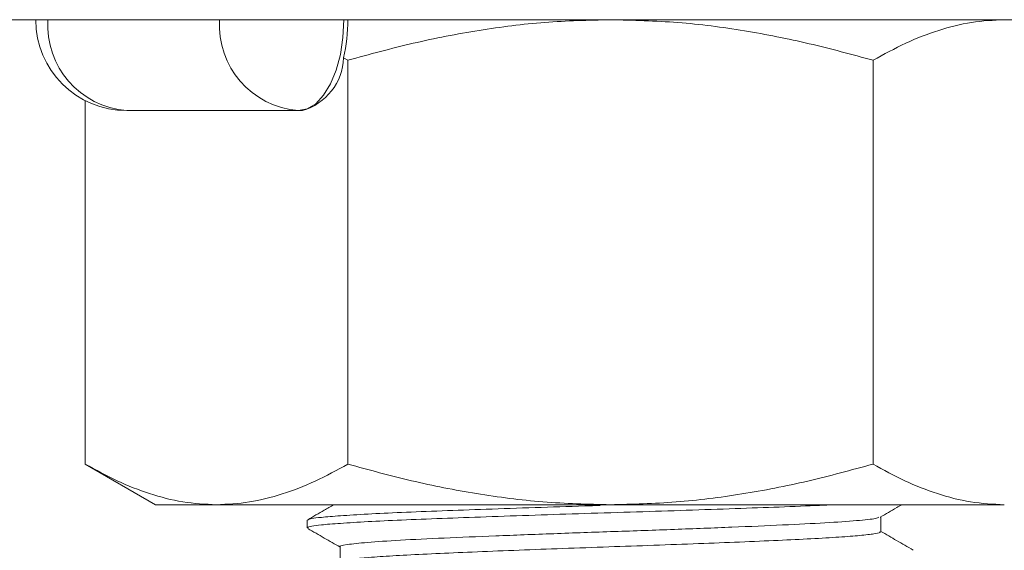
# Model space of a CAD drawing. Header units: millimetres. Extents: x 0 to 210, y 0 to 297.
# Tile 15 of 18: x 131 to 147, y 227 to 236. Entities that reach past the tile are written whole.
import ezdxf

# ---------------------------------------------------------------- set-up
doc = ezdxf.new("R2010")
doc.units = ezdxf.units.MM
doc.layers.add('FORMAT', color=7, linetype='Continuous')

msp = doc.modelspace()

# ---------------------------------------------------------------- linework, layer by layer
at = {"color": 7, "linetype": 'Continuous', "lineweight": 15}
for p, q in [((120.494, 236.17), (160.494, 236.17)), ((136.164, 235.501), (136.094, 235.54)), ((136.164, 228.84), (136.164, 235.501)), ((144.824, 228.84), (144.824, 235.501)), ((131.834, 234.835), (131.834, 228.84)), ((135.348, 234.67), (132.518, 234.67)), ((135.414, 234.67), (135.348, 234.67)), ((131.834, 228.84), (132.994, 228.17)), ((140.493, 228.17), (133.998, 228.17))]:
    msp.add_line(p, q, dxfattribs=at)
at = {"color": 7, "linetype": 'Continuous', "lineweight": 15, "flags": 128}
for points in [[(136.098, 236.17), (136.083, 235.878), (136.041, 235.596), (135.971, 235.337), (135.878, 235.11), (135.764, 234.923), (135.635, 234.785), (135.494, 234.699), (135.348, 234.67)], [(133.998, 228.17), (133.671, 228.17), (133.406, 228.17), (133.205, 228.17), (133.07, 228.17), (133.002, 228.17), (132.994, 228.17)], [(146.989, 228.17), (146.603, 228.17), (146.162, 228.17), (145.669, 228.17), (145.13, 228.17), (144.548, 228.17), (143.93, 228.17), (143.281, 228.17), (142.606, 228.17), (141.913, 228.17), (141.206, 228.17), (140.493, 228.17)]]:
    msp.add_lwpolyline(points, dxfattribs=at)
at = {"color": 7, "linetype": 'Continuous', "lineweight": 15}
for centre, radius, start, end in [((132.518, 236.17), 1.5, 180, 270), ((132.626, 236.077), 1.41, 176.1887, 265.5981), ((135.456, 236.077), 1.41, 176.1887, 265.5981), ((133.348, 236.162), 2.816, 347.2501, 0.179), ((135.151, 235.577), 0.944, 286.1588, 357.7531)]:
    msp.add_arc(centre, radius, start, end, dxfattribs=at)
for points, knots in [([(140.494, 236.17), (140.133, 236.162), (139.408, 236.144), (138.321, 236.004), (137.236, 235.794), (136.522, 235.599), (136.164, 235.501)], [0, 0, 0, 0, 0.246491, 0.494593, 0.746793, 1, 1, 1, 1]), ([(144.824, 235.501), (144.475, 235.596), (143.774, 235.788), (142.7, 235.999), (141.605, 236.143), (140.865, 236.161), (140.494, 236.17)], [0, 0, 0, 0, 0.247269, 0.495363, 0.746874, 1, 1, 1, 1]), ([(146.989, 236.17), (146.809, 236.162), (146.446, 236.144), (145.903, 236.004), (145.36, 235.794), (145.003, 235.599), (144.824, 235.501)], [0, 0, 0, 0, 0.246491, 0.494593, 0.746793, 1, 1, 1, 1]), ([(131.834, 228.84), (132.008, 228.745), (132.359, 228.553), (132.896, 228.342), (133.443, 228.198), (133.813, 228.18), (133.998, 228.17)], [0, 0, 0, 0, 0.2472699, 0.4953648, 0.7468755, 1, 1, 1, 1]), ([(133.998, 228.17), (134.179, 228.179), (134.542, 228.197), (135.085, 228.337), (135.628, 228.547), (135.985, 228.742), (136.164, 228.84)], [0, 0, 0, 0, 0.246489, 0.494591, 0.746792, 1, 1, 1, 1]), ([(136.164, 228.84), (136.513, 228.745), (137.213, 228.553), (138.288, 228.342), (139.383, 228.198), (140.122, 228.18), (140.493, 228.17)], [0, 0, 0, 0, 0.24727, 0.495365, 0.746876, 1, 1, 1, 1]), ([(140.493, 228.17), (140.854, 228.179), (141.579, 228.197), (142.667, 228.337), (143.751, 228.547), (144.466, 228.742), (144.824, 228.84)], [0, 0, 0, 0, 0.246489, 0.49459, 0.746791, 1, 1, 1, 1]), ([(144.824, 228.84), (144.999, 228.745), (145.349, 228.553), (145.886, 228.342), (146.434, 228.198), (146.803, 228.18), (146.989, 228.17)], [0, 0, 0, 0, 0.24727, 0.495365, 0.746876, 1, 1, 1, 1])]:
    msp.add_open_spline(points, degree=3, knots=knots, dxfattribs=at)
at = {"layer": 'FORMAT', "linetype": 'Continuous', "lineweight": 15}
for p, q in [((144.953, 227.726), (144.953, 227.971)), ((135.494, 227.913), (135.494, 227.788)), ((136.035, 227.476), (136.035, 227.231))]:
    msp.add_line(p, q, dxfattribs=at)
at = {"layer": 'FORMAT', "linetype": 'Continuous', "lineweight": 0}
msp.add_line((135.509, 227.913), (135.499, 227.92), dxfattribs=at)
for points, knots in [([(135.509, 227.788), (135.504, 227.791), (135.486, 227.8), (135.562, 227.817), (135.726, 227.839), (136.027, 227.863), (136.474, 227.891), (137.04, 227.918), (137.698, 227.944), (138.443, 227.971), (139.238, 227.998), (140.077, 228.026), (140.92, 228.052), (141.758, 228.079), (142.555, 228.106), (143.293, 228.133), (143.84, 228.154), (144.1, 228.167), (144.176, 228.17)], [0, 0, 0, 0, 0.0185321, 0.072738, 0.127888, 0.1971361, 0.2683924, 0.3376413, 0.4088984, 0.4781474, 0.5494047, 0.6186534, 0.6899103, 0.7591594, 0.8304166, 0.8996664, 0.9709245, 1, 1, 1, 1]), ([(135.507, 227.923), (135.523, 227.929), (135.558, 227.942), (135.729, 227.964), (136.026, 227.988), (136.474, 228.016), (137.04, 228.043), (137.698, 228.069), (138.443, 228.096), (139.238, 228.123), (139.879, 228.144), (140.242, 228.156), (140.327, 228.158)], [0, 0, 0, 0, 0.078168, 0.167788, 0.280317, 0.396109, 0.508639, 0.624432, 0.736963, 0.852756, 0.965286, 1, 1, 1, 1]), ([(144.936, 227.726), (144.94, 227.721), (144.95, 227.708), (144.831, 227.686), (144.591, 227.66), (144.224, 227.632), (143.757, 227.605), (143.192, 227.579), (142.556, 227.552), (141.856, 227.525), (141.123, 227.498), (140.365, 227.472), (139.618, 227.445), (138.889, 227.417), (138.212, 227.39), (137.594, 227.364), (137.064, 227.337), (136.626, 227.31), (136.306, 227.283), (136.104, 227.259), (136.07, 227.243), (136.055, 227.236)], [0, 0, 0, 0, 0.026518, 0.080526, 0.1361, 0.190106, 0.245678, 0.299686, 0.35526, 0.409266, 0.464837, 0.518845, 0.574419, 0.628425, 0.683997, 0.738004, 0.793577, 0.847583, 0.903155, 0.957161, 1, 1, 1, 1])]:
    msp.add_open_spline(points, degree=3, knots=knots, dxfattribs=at)
at = {"layer": 'FORMAT', "linetype": 'Continuous', "lineweight": 15}
for points, knots in [([(135.931, 228.17), (135.879, 228.14), (135.736, 228.058), (135.593, 227.975), (135.503, 227.923)], [0, 0, 0, 0, 0.366958, 1, 1, 1, 1]), ([(144.944, 227.966), (145.034, 228.018), (145.152, 228.086), (145.27, 228.154), (145.298, 228.17)], [0, 0, 0, 0, 0.765545, 1, 1, 1, 1]), ([(144.918, 227.966), (144.906, 227.958), (144.877, 227.939), (144.576, 227.908), (144.062, 227.871), (143.357, 227.836), (142.51, 227.8), (141.561, 227.763), (140.557, 227.728), (139.549, 227.693), (138.591, 227.656), (137.728, 227.621), (137.006, 227.585), (136.455, 227.548), (136.134, 227.513), (135.999, 227.488), (136.037, 227.476), (136.039, 227.476)], [0, 0, 0, 0, 0.0461358, 0.118791, 0.1925042, 0.2656253, 0.3385046, 0.4122492, 0.4850521, 0.5582589, 0.6319485, 0.7045686, 0.7780354, 0.8515841, 0.9241733, 0.9978158, 1, 1, 1, 1]), ([(135.504, 227.778), (135.594, 227.726), (135.771, 227.623), (135.948, 227.521), (136.035, 227.471)], [0, 0, 0, 0, 0.510131, 1, 1, 1, 1]), ([(145.485, 227.423), (145.394, 227.475), (145.217, 227.578), (145.04, 227.681), (144.953, 227.731)], [0, 0, 0, 0, 0.509831, 1, 1, 1, 1])]:
    msp.add_open_spline(points, degree=3, knots=knots, dxfattribs=at)

doc.saveas('drawing.dxf')
